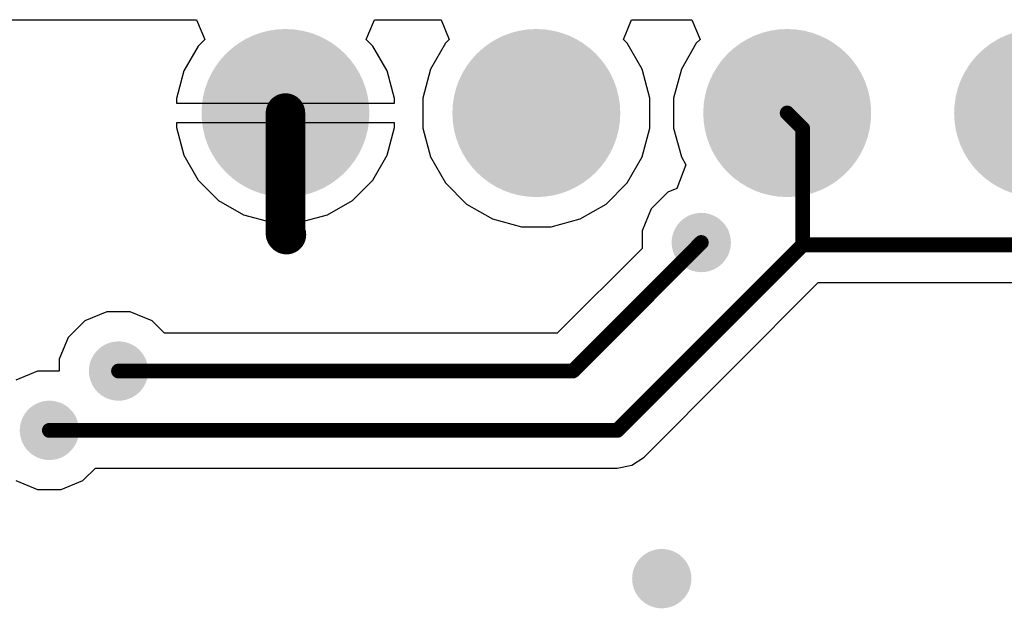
# Model space of a CAD drawing. Header units: inches. Extents: x 0.3 to 40.7, y 0.3 to 25.1.
# Tile 3 of 7: x 14 to 24, y 19.1 to 25.1. Entities that reach past the tile are written whole.
import ezdxf

# ---------------------------------------------------------------- set-up
doc = ezdxf.new("R2010")
doc.units = ezdxf.units.IN
for name, color, linetype in [('BOTTOM', 5, 'Continuous'), ('Pad Holes', 156, 'Continuous'), ('Via Holes', 16, 'Continuous')]:
    doc.layers.add(name, color=color, linetype=linetype)

# ---------------------------------------------------------------- blocks, each defined once
blk = doc.blocks.new('PIN_HEADER_2_54___VERT__1_4POS_F_________1_2737')
at = {"layer": 'BOTTOM'}
h = blk.add_hatch(color=5, dxfattribs=at)
edge = h.paths.add_edge_path()
edge.add_arc((-3.81, 0), 0.85, 0, 360)
h = blk.add_hatch(color=5, dxfattribs=at)
edge = h.paths.add_edge_path()
edge.add_arc((-1.27, 0), 0.85, 0, 360)
h = blk.add_hatch(color=5, dxfattribs=at)
edge = h.paths.add_edge_path()
edge.add_arc((1.27, 0), 0.85, 0, 360)
h = blk.add_hatch(color=5, dxfattribs=at)
edge = h.paths.add_edge_path()
edge.add_arc((3.81, 0), 0.85, 0, 360)
at = {"layer": 'Pad Holes'}
h = blk.add_hatch(color=7, dxfattribs=at)
edge = h.paths.add_edge_path()
edge.add_arc((-3.81, 0), 0.5, 0, 360)
h = blk.add_hatch(color=7, dxfattribs=at)
edge = h.paths.add_edge_path()
edge.add_arc((-1.27, 0), 0.5, 0, 360)
h = blk.add_hatch(color=7, dxfattribs=at)
edge = h.paths.add_edge_path()
edge.add_arc((1.27, 0), 0.5, 0, 360)
h = blk.add_hatch(color=7, dxfattribs=at)
edge = h.paths.add_edge_path()
edge.add_arc((3.81, 0), 0.5, 0, 360)

msp = doc.modelspace()

# ---------------------------------------------------------------- hatches: boundary and pattern name
at = {"layer": 'BOTTOM'}
h = msp.add_hatch(color=5, dxfattribs=at)
edge = h.paths.add_edge_path()
edge.add_arc((20.9, 22.8), 0.3, 0, 360)
h = msp.add_hatch(color=5, dxfattribs=at)
edge = h.paths.add_edge_path()
edge.add_arc((15, 21.5), 0.3, 0, 360)
h = msp.add_hatch(color=5, dxfattribs=at)
edge = h.paths.add_edge_path()
edge.add_arc((14.3, 20.9), 0.3, 0, 360)
h = msp.add_hatch(color=5, dxfattribs=at)
edge = h.paths.add_edge_path()
edge.add_arc((20.5, 19.4), 0.3, 0, 360)
at = {"layer": 'Via Holes'}
h = msp.add_hatch(color=7, dxfattribs=at)
edge = h.paths.add_edge_path()
edge.add_arc((20.9, 22.8), 0.15, 0, 360)
h = msp.add_hatch(color=7, dxfattribs=at)
edge = h.paths.add_edge_path()
edge.add_arc((15, 21.5), 0.15, 0, 360)
h = msp.add_hatch(color=7, dxfattribs=at)
edge = h.paths.add_edge_path()
edge.add_arc((14.3, 20.9), 0.15, 0, 360)
h = msp.add_hatch(color=7, dxfattribs=at)
edge = h.paths.add_edge_path()
edge.add_arc((20.5, 19.4), 0.15, 0, 360)

# ---------------------------------------------------------------- linework, layer by layer
at = {"layer": 'BOTTOM'}
for p, q in [((4.5, 25.0541), (15.79, 25.0542)), ((15.79, 25.0542), (15.8729, 24.8541)), ((17.5072, 24.8542), (17.59, 25.0542)), ((17.59, 25.0542), (18.265, 25.0542)), ((18.265, 25.0542), (18.3478, 24.8542)), ((20.1122, 24.8542), (20.1951, 25.0542)), ((20.1951, 25.0542), (20.805, 25.0542)), ((20.805, 25.0542), (20.8878, 24.8542)), ((15.8729, 24.8541), (15.8066, 24.7879)), ((17.5734, 24.7879), (17.5072, 24.8542)), ((18.3478, 24.8542), (18.3098, 24.8161)), ((20.1503, 24.8161), (20.1122, 24.8542)), ((20.8878, 24.8542), (20.8498, 24.8161)), ((15.8066, 24.7879), (15.6613, 24.5361)), ((17.7188, 24.5361), (17.5734, 24.7879)), ((18.3098, 24.8161), (18.1584, 24.5539)), ((20.3017, 24.5539), (20.1503, 24.8161)), ((20.8498, 24.8161), (20.6984, 24.5539)), ((15.6613, 24.5361), (15.586, 24.2554)), ((17.794, 24.2554), (17.7188, 24.5361)), ((18.1584, 24.5539), (18.08, 24.2614)), ((20.38, 24.2614), (20.3017, 24.5539)), ((20.6984, 24.5539), (20.62, 24.2614)), ((15.586, 24.2554), (15.586, 24.21)), ((17.794, 24.21), (17.794, 24.2554)), ((18.08, 24.2614), (18.08, 23.9586)), ((20.38, 23.9586), (20.38, 24.2614)), ((20.62, 24.2614), (20.62, 23.9586)), ((15.586, 24.21), (17.794, 24.21)), ((16.59, 24.01), (15.586, 24.01)), ((15.586, 24.01), (15.586, 23.9647)), ((15.586, 23.9647), (15.6613, 23.6839)), ((16.59, 23.006), (16.59, 24.01)), ((17.794, 24.01), (16.79, 24.01)), ((16.79, 24.01), (16.79, 23.006)), ((17.7188, 23.6839), (17.794, 23.9647)), ((17.794, 23.9647), (17.794, 24.01)), ((18.08, 23.9586), (18.1584, 23.6661)), ((20.3017, 23.6661), (20.38, 23.9586)), ((20.62, 23.9586), (20.6984, 23.6661)), ((15.6613, 23.6839), (15.8066, 23.4321)), ((17.5734, 23.4321), (17.7188, 23.6839)), ((18.1584, 23.6661), (18.3098, 23.4039)), ((20.1503, 23.4039), (20.3017, 23.6661)), ((20.6984, 23.6661), (20.7451, 23.5853)), ((20.7452, 23.5845), (20.6519, 23.3467)), ((20.7451, 23.5853), (20.7452, 23.5845)), ((15.8066, 23.4321), (16.0122, 23.2266)), ((17.3679, 23.2266), (17.5734, 23.4321)), ((18.3098, 23.4039), (18.5239, 23.1898)), ((19.9361, 23.1898), (20.1503, 23.4039)), ((20.6519, 23.3467), (20.5601, 23.3087)), ((20.5601, 23.3087), (20.3913, 23.1399)), ((16.0122, 23.2266), (16.2639, 23.0812)), ((17.1162, 23.0812), (17.3679, 23.2266)), ((18.5239, 23.1898), (18.7861, 23.0384)), ((19.6739, 23.0384), (19.9361, 23.1898)), ((20.3913, 23.1399), (20.3, 22.9193)), ((16.2639, 23.0812), (16.5447, 23.006)), ((16.8354, 23.006), (17.1162, 23.0812)), ((18.7861, 23.0384), (19.0786, 22.96)), ((19.3814, 22.96), (19.6739, 23.0384)), ((16.5447, 23.006), (16.59, 23.006)), ((16.79, 23.006), (16.8354, 23.006)), ((19.0786, 22.96), (19.3814, 22.96)), ((20.3, 22.9193), (20.3, 22.7407)), ((20.3, 22.7407), (19.4416, 21.8823)), ((20.3204, 20.6296), (22.0848, 22.3941)), ((22.0848, 22.3941), (24.8688, 22.3941)), ((14.8807, 22.1), (14.6601, 22.0087)), ((15.1193, 22.1), (14.8807, 22.1)), ((15.3399, 22.0087), (15.1193, 22.1)), ((14.6601, 22.0087), (14.4913, 21.8399)), ((15.4662, 21.8823), (15.3399, 22.0087)), ((14.4913, 21.8399), (14.4, 21.6193)), ((19.4416, 21.8823), (15.4662, 21.8823)), ((14.4, 21.6193), (14.4, 21.5)), ((14.1807, 21.5), (13.9601, 21.4087)), ((14.4, 21.5), (14.1807, 21.5)), ((20.05, 20.5177), (20.1963, 20.5468)), ((20.1963, 20.5468), (20.3204, 20.6296)), ((14.6399, 20.3913), (14.7662, 20.5177)), ((14.7662, 20.5177), (20.05, 20.5177)), ((13.9601, 20.3913), (14.1807, 20.3)), ((14.4193, 20.3), (14.6399, 20.3913)), ((14.1807, 20.3), (14.4193, 20.3))]:
    msp.add_line(p, q, dxfattribs=at)
for points, const_width in [([(16.69, 22.89), (16.69, 24.11)], 0.4), ([(21.77, 24.11), (21.9265, 23.9536)], 0.15), ([(21.9265, 22.7764), (21.9265, 23.9536)], 0.15), ([(16.69, 22.89), (16.7, 22.88)], 0.4), ([(19.6, 21.5), (20.9, 22.8)], 0.15), ([(20.05, 20.9), (21.9265, 22.7764)], 0.15), ([(21.9265, 22.7764), (24.8688, 22.7764)], 0.15), ([(15, 21.5), (19.6, 21.5)], 0.15), ([(14.3, 20.9), (20.05, 20.9)], 0.15)]:
    msp.add_lwpolyline(points, dxfattribs=dict(at, const_width=const_width))
for points, const_width in [([(16.59, 24.11, 1), (16.79, 24.11, 1)], 0.2), ([(21.7325, 24.11, 1), (21.8075, 24.11, 1)], 0.075), ([(21.889, 23.9536, 1), (21.964, 23.9536, 1)], 0.075), ([(21.889, 23.9536, 1), (21.964, 23.9536, 1)], 0.075), ([(16.59, 22.89, 1), (16.79, 22.89, 1)], 0.2), ([(16.59, 22.89, 1), (16.79, 22.89, 1)], 0.2), ([(16.6, 22.88, 1), (16.8, 22.88, 1)], 0.2), ([(20.8625, 22.8, 1), (20.9375, 22.8, 1)], 0.075), ([(21.889, 22.7764, 1), (21.964, 22.7764, 1)], 0.075), ([(21.889, 22.7764, 1), (21.964, 22.7764, 1)], 0.075), ([(21.889, 22.7764, 1), (21.964, 22.7764, 1)], 0.075), ([(14.9625, 21.5, 1), (15.0375, 21.5, 1)], 0.075), ([(19.5625, 21.5, 1), (19.6375, 21.5, 1)], 0.075), ([(19.5625, 21.5, 1), (19.6375, 21.5, 1)], 0.075), ([(14.2625, 20.9, 1), (14.3375, 20.9, 1)], 0.075), ([(20.0125, 20.9, 1), (20.0875, 20.9, 1)], 0.075), ([(20.0125, 20.9, 1), (20.0875, 20.9, 1)], 0.075)]:
    msp.add_lwpolyline(points, format="xyb", close=True, dxfattribs=dict(at, const_width=const_width))

# ---------------------------------------------------------------- block references
msp.add_blockref('PIN_HEADER_2_54___VERT__1_4POS_F_________1_2737', (20.5, 24.11))

doc.saveas('drawing.dxf')
